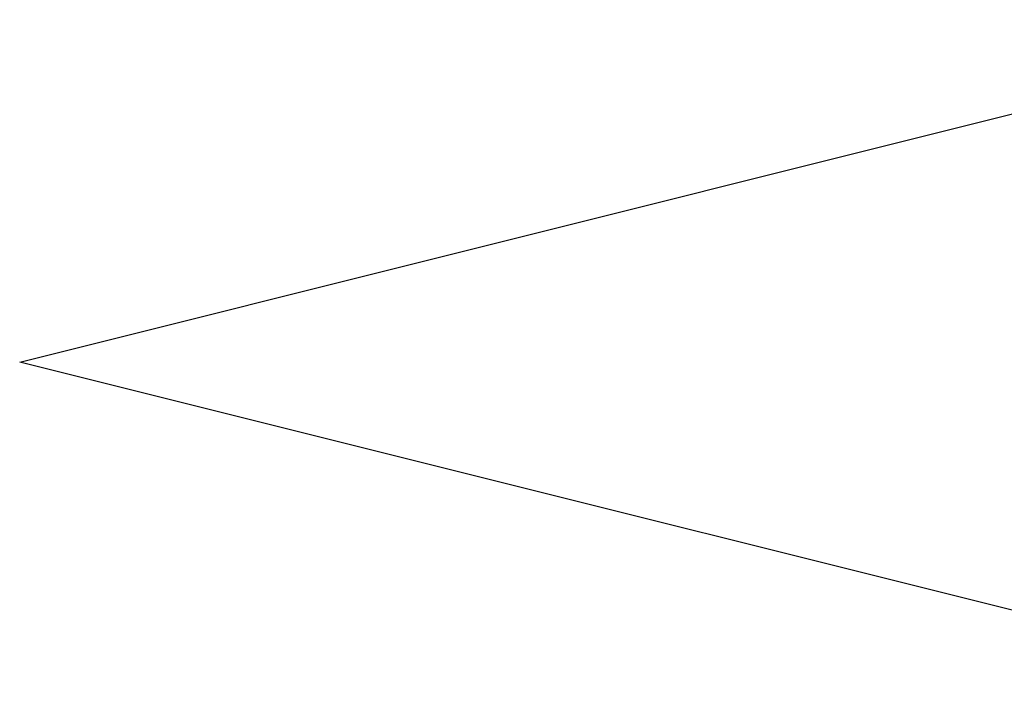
# Model space of a CAD drawing. Header units: millimetres. Extents: x 472 to 1299, y 510 to 798.
# Tile 20 of 69: x 670.94 to 676.7, y 587.13 to 591.13. Entities that reach past the tile are written whole.
import ezdxf
from ezdxf.enums import TextEntityAlignment as Align

# ---------------------------------------------------------------- set-up
doc = ezdxf.new("R2010")
doc.units = ezdxf.units.MM
doc.header["$LTSCALE"] = 4
doc.layers.add('KKS_1', color=7, linetype='Continuous', lineweight=5)
doc.layers.add('Urządzenia', color=7, linetype='Continuous')
doc.styles.get("Standard").update_dxf_attribs({"font": 'ISOCP.SHX'})

# ---------------------------------------------------------------- blocks, each defined once
blk = doc.blocks.new('POD_TAŚMOWY_REW_PRZES')
at = {"linetype": 'Continuous'}
blk.add_lwpolyline([(-18.4616, 2), (-18.4616, -2), (-26.4616, 0), (-18.4616, 2)], dxfattribs=at)
at = {"layer": 'KKS_1', "color": 7, "width": 0.8}
blk.add_attdef('KKS_1_KONIEC', text='', height=1.8, dxfattribs=at).set_placement((0, 1.1406), align=Align.CENTER)
at = {"layer": 'KKS_1', "color": 7, "width": 0.8, "flags": 1}
for tag, p, height in [('OPIS', (-6.3405, -1.3594), 1.5), ('KKS_1_PEŁNY', (-6.3536, -5.4957), 2.5)]:
    blk.add_attdef(tag, p, '', height=height, dxfattribs=at)

msp = doc.modelspace()

# ---------------------------------------------------------------- block references
at = {"layer": 'Urządzenia'}
msp.add_blockref('POD_TAŚMOWY_REW_PRZES', (697.4063, 589.125), dxfattribs=at)

doc.saveas('drawing.dxf')
